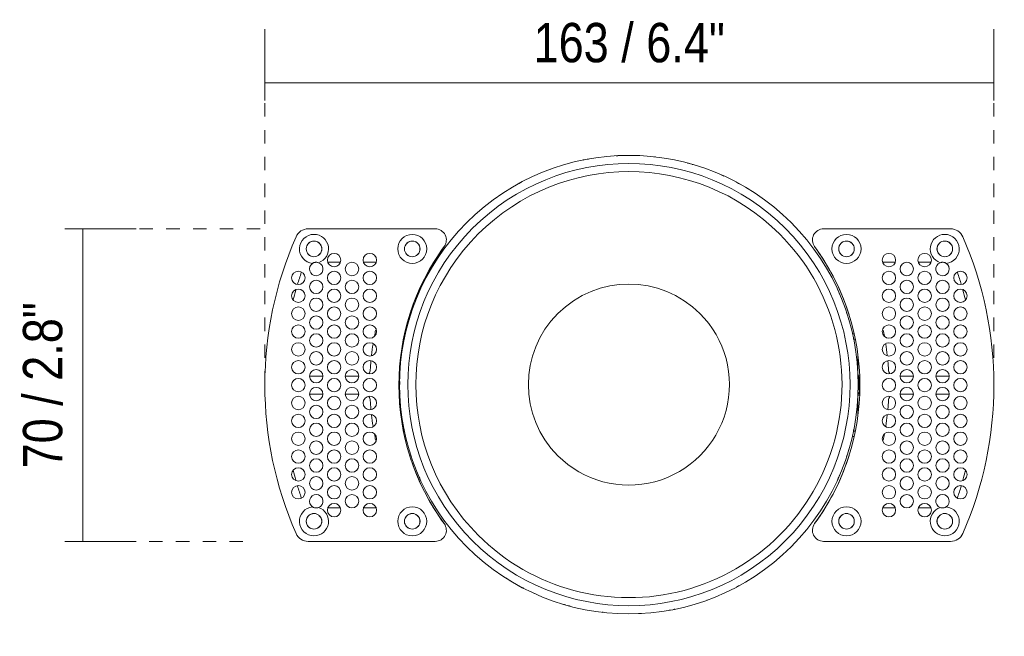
# Model space of a CAD drawing. Header units: millimetres. Extents: x -6729 to -4864, y -1198 to 6775.
# Tile 5 of 6: x -5085 to -4864, y 244 to 382. Entities that reach past the tile are written whole.
import ezdxf

# ---------------------------------------------------------------- set-up
doc = ezdxf.new("R2010")
doc.units = ezdxf.units.MM
doc.linetypes.add('Dash', pattern=[6, 3, -3])
doc.layers.add('A-ANNO-DIMS', color=7, linetype='Dash', lineweight=9, true_color=0xd2d2d2)
doc.layers.add('A-ANNO-DIMS-4', color=7, linetype='Continuous', lineweight=9)
doc.layers.add('E-LITE-EQPM', color=7, linetype='Continuous', lineweight=20)
doc.styles.add('Arial Narrow', font='ARIALN.TTF', dxfattribs={"height": 8.8})
doc.dimstyles.new('FARO_-_2_2mm_Arial_Narrow_mm_Inch_Left', dxfattribs={"dimscale": 304.8, "dimtxt": 9.006193, "dimasz": 0, "dimexe": 0.03937, "dimexo": 0.0625, "dimgap": 0.006562, "dimtad": 1, "dimdec": 0, "dimzin": 0, "dimdsep": 46, "dimtxsty": 'Arial Narrow', "dimblk1": 'NONE', "dimblk2": 'NONE', "dimsah": 1, "dimcen": 0.09, "dimadec": 0, "dimazin": 0, "dimtfac": 1, "dimtdec": 4, "dimtix": 1, "dimtmove": 0, "dimatfit": 3, "dimfxl": 0.013123, "dimfxlon": 1, "dimtvp": 1, "dimtolj": 1, "dimtzin": 0, "dimarcsym": 2})
doc.dimstyles.new('FARO_-_2_2mm_Arial_Narrow_mm_Inch_Right', dxfattribs={"dimscale": 304.8, "dimtxt": 9.006193, "dimasz": 0, "dimexe": 0.03937, "dimexo": 0.0625, "dimgap": 0.006562, "dimtad": 1, "dimdec": 0, "dimzin": 0, "dimdsep": 46, "dimtxsty": 'Arial Narrow', "dimblk1": 'NONE', "dimblk2": 'NONE', "dimsah": 1, "dimcen": 0.09, "dimadec": 0, "dimazin": 0, "dimtfac": 1, "dimtdec": 4, "dimtix": 1, "dimtmove": 0, "dimatfit": 3, "dimfxl": 0.013123, "dimfxlon": 1, "dimtvp": 1, "dimtolj": 1, "dimtzin": 0, "dimarcsym": 2})

# ---------------------------------------------------------------- blocks, each defined once
blk = doc.blocks.new('DEEP78 R SM_GLB - 00-673880-Alzado_PDF Copy 1')
at = {"lineweight": 9}
for p, q in [((-6622.97, 334.89), (-6651.38, 334.89)), ((-6507.61, 334.89), (-6536.02, 334.89)), ((-6646.9, 327.39), (-6644.31, 327.39)), ((-6638.9, 327.39), (-6636.31, 327.39)), ((-6522.68, 327.39), (-6520.1, 327.39)), ((-6514.68, 327.39), (-6512.1, 327.39)), ((-6629.8, 311.39), (-6629.66, 311.39)), ((-6529.54, 311.39), (-6529.19, 311.39)), ((-6629.9, 310.19), (-6630.05, 310.19)), ((-6529.3, 310.19), (-6528.94, 310.19)), ((-6630.64, 305.75), (-6630.64, 306.49)), ((-6528.35, 306.49), (-6528.35, 301.78)), ((-6630.98, 302.14), (-6630.83, 302.14)), ((-6528.28, 302.14), (-6528.01, 302.14)), ((-6648.1, 301.89), (-6651.1, 301.89)), ((-6640.1, 301.89), (-6643.1, 301.89)), ((-6631.01, 301.71), (-6630.98, 301.43)), ((-6631, 301.43), (-6631.01, 301.6)), ((-6631, 301.84), (-6630.85, 301.69)), ((-6630.98, 301.43), (-6630.94, 300.89)), ((-6630.96, 300.89), (-6630.97, 301.03)), ((-6630.92, 300.24), (-6630.96, 300.89)), ((-6630.94, 300.89), (-6630.92, 300.53)), ((-6630.91, 300), (-6630.92, 300.24)), ((-6528.29, 301.89), (-6528.36, 301.82)), ((-6528.27, 301.89), (-6528.26, 301.89)), ((-6527.99, 301.61), (-6528.26, 301.89)), ((-6528.21, 301.43), (-6528.25, 301.77)), ((-6528.23, 301.77), (-6528.19, 301.43)), ((-6528.17, 300.89), (-6528.21, 301.43)), ((-6528.19, 301.43), (-6528.15, 300.89)), ((-6528.13, 300.24), (-6528.17, 300.89)), ((-6528.15, 300.89), (-6528.11, 300.24)), ((-6528.11, 300.24), (-6528.07, 299.55)), ((-6515.89, 301.89), (-6518.89, 301.89)), ((-6507.89, 301.89), (-6510.89, 301.89)), ((-6651.1, 297.89), (-6648.1, 297.89)), ((-6643.1, 297.89), (-6640.1, 297.89)), ((-6631, 298.18), (-6630.83, 298)), ((-6630.81, 297.64), (-6630.98, 297.64)), ((-6528.27, 298.25), (-6528.36, 298.15)), ((-6528.35, 298.16), (-6528.35, 293.3)), ((-6527.99, 297.95), (-6528.28, 298.25)), ((-6528.01, 297.64), (-6528.28, 297.64)), ((-6528.07, 299.55), (-6528.03, 298.89)), ((-6528.01, 298.36), (-6528.05, 298.89)), ((-6528.03, 298.89), (-6528.02, 298.76)), ((-6527.98, 298.08), (-6528.01, 298.36)), ((-6527.99, 298.36), (-6527.98, 298.19)), ((-6518.89, 297.89), (-6515.89, 297.89)), ((-6510.89, 297.89), (-6507.89, 297.89)), ((-6630.64, 293.3), (-6630.64, 294.25)), ((-6629.86, 289.59), (-6630.05, 289.59)), ((-6529.34, 289.59), (-6528.94, 289.59)), ((-6629.61, 288.39), (-6629.8, 288.39)), ((-6529.19, 288.39), (-6529.6, 288.39)), ((-6644.31, 272.39), (-6646.9, 272.39)), ((-6636.31, 272.39), (-6638.9, 272.39)), ((-6520.1, 272.39), (-6522.68, 272.39)), ((-6512.1, 272.39), (-6514.68, 272.39)), ((-6651.38, 264.89), (-6622.97, 264.89)), ((-6536.02, 264.89), (-6507.61, 264.89))]:
    blk.add_line(p, q, dxfattribs=at)
at = {"lineweight": 9, "flags": 128}
for points in [[(-6649.2, 328.9), (-6648.98, 329.05), (-6648.59, 329.52), (-6648.38, 330.09), (-6648.38, 330.7), (-6648.59, 331.27), (-6648.98, 331.73), (-6649.29, 331.94)], [(-6627.2, 328.9), (-6626.98, 329.05), (-6626.59, 329.52), (-6626.38, 330.09), (-6626.38, 330.7), (-6626.59, 331.27), (-6626.98, 331.73), (-6627.29, 331.94)], [(-6531.7, 331.94), (-6532.01, 331.73), (-6532.4, 331.27), (-6532.61, 330.7), (-6532.61, 330.09), (-6532.4, 329.52), (-6532.01, 329.05), (-6531.8, 328.9)], [(-6509.83, 331.87), (-6510.01, 331.73), (-6510.4, 331.27), (-6510.61, 330.7), (-6510.61, 330.09), (-6510.4, 329.52), (-6510.01, 329.05), (-6509.8, 328.9)], [(-6528.05, 298.89), (-6528.09, 299.55), (-6528.13, 300.24)], [(-6649.29, 267.85), (-6648.98, 268.05), (-6648.59, 268.52), (-6648.38, 269.09), (-6648.38, 269.7), (-6648.59, 270.27), (-6648.98, 270.73)], [(-6627.29, 267.84), (-6626.98, 268.05), (-6626.59, 268.52), (-6626.38, 269.09), (-6626.38, 269.7), (-6626.59, 270.27), (-6626.98, 270.73), (-6627.29, 270.94)], [(-6531.7, 270.94), (-6532.01, 270.73), (-6532.4, 270.27), (-6532.61, 269.7), (-6532.61, 269.09), (-6532.4, 268.52), (-6532.01, 268.05), (-6531.7, 267.84)], [(-6509.83, 270.87), (-6510.01, 270.73), (-6510.4, 270.27), (-6510.61, 269.7), (-6510.61, 269.09), (-6510.4, 268.52), (-6510.01, 268.05), (-6509.7, 267.85)]]:
    blk.add_lwpolyline(points, dxfattribs=at)
at = {"lineweight": 9}
for centre, radius, start, end in [((-6578.6, 299.89), 82.5, 156.2645, 203.7355), ((-6651.38, 331.89), 3, 90, 156.2645), ((-6650.1, 330.39), 3.25, 90, 264.5825), ((-6650.1, 330.39), 3.25, 288.0979, 90), ((-6628.1, 330.39), 3.25, 90, 270), ((-6628.1, 330.39), 3.25, 270, 90), ((-6622.97, 332.39), 2.5, 323.7785, 90), ((-6536.02, 332.39), 2.5, 90, 216.2215), ((-6530.89, 330.39), 3.25, 90, 270), ((-6530.89, 330.39), 3.25, 270, 90), ((-6508.89, 330.39), 3.25, 90, 251.9021), ((-6508.89, 330.39), 3.25, 275.4175, 90), ((-6507.61, 331.89), 3, 23.7355, 90), ((-6580.39, 299.89), 82.5, 336.2645, 23.7355), ((-6650.1, 330.39), 1.75, 90, 270), ((-6650.1, 330.39), 1.75, 137.2262, 177.6662), ((-6650.1, 330.39), 1.75, 90.5691, 133.5507), ((-6650.1, 330.39), 1.75, 46.4527, 90), ((-6650.1, 330.39), 1.75, 2.3352, 42.7713), ((-6578.6, 299.89), 52.5, 143.7785, 216.2215), ((-6628.1, 330.39), 1.75, 90, 270), ((-6628.1, 330.39), 1.75, 137.2262, 177.6662), ((-6628.1, 330.39), 1.75, 90, 133.5507), ((-6628.1, 330.39), 1.75, 46.4527, 90), ((-6628.1, 330.39), 1.75, 2.3352, 42.7713), ((-6578.6, 299.89), 52.5, 143.7785, 152.3154), ((-6580.39, 299.89), 52.5, 323.7785, 36.2215), ((-6580.39, 299.89), 52.5, 27.6846, 36.2215), ((-6530.89, 330.39), 1.75, 137.2262, 177.6662), ((-6530.89, 330.39), 1.75, 90, 133.5507), ((-6530.89, 330.39), 1.75, 270, 90), ((-6530.89, 330.39), 1.75, 46.4527, 90), ((-6530.89, 330.39), 1.75, 2.3352, 42.7713), ((-6508.89, 330.39), 1.75, 137.2262, 177.6662), ((-6508.89, 330.39), 1.75, 90, 133.5507), ((-6508.89, 330.39), 1.75, 270, 90), ((-6508.89, 330.39), 1.75, 46.4527, 90), ((-6508.89, 330.39), 1.75, 2.3352, 42.7713), ((-6650.1, 330.39), 1.75, 182.3352, 222.7713), ((-6650.1, 330.39), 1.75, 226.4527, 270), ((-6650.1, 330.39), 1.75, 270, 313.5507), ((-6650.1, 330.39), 1.75, 317.2262, 357.6662), ((-6645.6, 327.89), 1.5, 90, 270), ((-6645.6, 327.89), 1.5, 270, 90), ((-6637.6, 327.89), 1.5, 90, 270), ((-6637.6, 327.89), 1.5, 270, 90), ((-6628.1, 330.39), 1.75, 182.3352, 222.7713), ((-6628.1, 330.39), 1.75, 226.4527, 270), ((-6628.1, 330.39), 1.75, 270, 313.5507), ((-6628.1, 330.39), 1.75, 317.2262, 357.6662), ((-6530.89, 330.39), 1.75, 182.3352, 222.7713), ((-6530.89, 330.39), 1.75, 226.4527, 270), ((-6530.89, 330.39), 1.75, 270, 313.5507), ((-6530.89, 330.39), 1.75, 317.2262, 357.6662), ((-6521.39, 327.89), 1.5, 90, 270), ((-6521.39, 327.89), 1.5, 270, 90), ((-6513.39, 327.89), 1.5, 90, 270), ((-6513.39, 327.89), 1.5, 270, 90), ((-6508.89, 330.39), 1.75, 182.3352, 222.7713), ((-6508.89, 330.39), 1.75, 226.4527, 270), ((-6508.89, 330.39), 1.75, 270, 313.5507), ((-6508.89, 330.39), 1.75, 317.2262, 357.6662), ((-6649.6, 325.89), 1.5, 122.5405, 270), ((-6649.6, 325.89), 1.5, 270, 70.1399), ((-6641.6, 325.89), 1.5, 90, 270), ((-6641.6, 325.89), 1.5, 270, 90), ((-6517.39, 325.89), 1.5, 90, 270), ((-6517.39, 325.89), 1.5, 270, 90), ((-6509.39, 325.89), 1.5, 109.8601, 270), ((-6509.39, 325.89), 1.5, 270, 57.4595), ((-6653.6, 323.89), 1.5, 90, 270), ((-6578.6, 299.89), 78.5, 161.2582, 163.2891), ((-6653.6, 323.89), 1.5, 270, 90), ((-6645.6, 323.89), 1.5, 90, 270), ((-6645.6, 323.89), 1.5, 270, 90), ((-6637.6, 323.89), 1.5, 90, 270), ((-6637.6, 323.89), 1.5, 270, 90), ((-6521.39, 323.89), 1.5, 90, 270), ((-6521.39, 323.89), 1.5, 270, 90), ((-6513.39, 323.89), 1.5, 90, 270), ((-6513.39, 323.89), 1.5, 270, 90), ((-6505.39, 323.89), 1.5, 90, 270), ((-6580.39, 299.89), 78.5, 16.7109, 18.7418), ((-6505.39, 323.89), 1.5, 270, 90), ((-6649.6, 321.89), 1.5, 90, 270), ((-6649.6, 321.89), 1.5, 270, 90), ((-6641.6, 321.89), 1.5, 90, 270), ((-6641.6, 321.89), 1.5, 270, 90), ((-6578.6, 299.89), 52.5, 154.1881, 162.543), ((-6580.39, 299.89), 52.5, 17.457, 25.8119), ((-6517.39, 321.89), 1.5, 90, 270), ((-6517.39, 321.89), 1.5, 270, 90), ((-6509.39, 321.89), 1.5, 90, 270), ((-6509.39, 321.89), 1.5, 270, 90), ((-6653.6, 319.89), 1.5, 90, 270), ((-6578.6, 299.89), 78.5, 164.274, 165.9502), ((-6653.6, 319.89), 1.5, 270, 90), ((-6645.6, 319.89), 1.5, 90, 270), ((-6645.6, 319.89), 1.5, 270, 90), ((-6637.6, 319.89), 1.5, 90, 270), ((-6637.6, 319.89), 1.5, 270, 90), ((-6521.39, 319.89), 1.5, 90, 270), ((-6521.39, 319.89), 1.5, 270, 90), ((-6513.39, 319.89), 1.5, 90, 270), ((-6513.39, 319.89), 1.5, 270, 90), ((-6505.39, 319.89), 1.5, 90, 270), ((-6505.39, 319.89), 1.5, 270, 90), ((-6580.39, 299.89), 78.5, 14.0498, 15.726), ((-6649.6, 317.89), 1.5, 90, 270), ((-6649.6, 317.89), 1.5, 270, 90), ((-6641.6, 317.89), 1.5, 90, 270), ((-6641.6, 317.89), 1.5, 270, 90), ((-6517.39, 317.89), 1.5, 90, 270), ((-6517.39, 317.89), 1.5, 270, 90), ((-6509.39, 317.89), 1.5, 90, 270), ((-6509.39, 317.89), 1.5, 270, 90), ((-6653.6, 315.89), 1.5, 90, 270), ((-6653.6, 315.89), 1.5, 270, 90), ((-6649.6, 313.89), 1.5, 90, 270), ((-6649.6, 313.89), 1.5, 270, 90), ((-6645.6, 315.89), 1.5, 90, 270), ((-6645.6, 315.89), 1.5, 270, 90), ((-6641.6, 313.89), 1.5, 90, 270), ((-6641.6, 313.89), 1.5, 270, 90), ((-6637.6, 315.89), 1.5, 90, 270), ((-6637.6, 315.89), 1.5, 270, 90), ((-6521.39, 315.89), 1.5, 90, 270), ((-6521.39, 315.89), 1.5, 270, 90), ((-6517.39, 313.89), 1.5, 90, 270), ((-6517.39, 313.89), 1.5, 270, 90), ((-6513.39, 315.89), 1.5, 90, 270), ((-6513.39, 315.89), 1.5, 270, 90), ((-6509.39, 313.89), 1.5, 90, 270), ((-6509.39, 313.89), 1.5, 270, 90), ((-6505.39, 315.89), 1.5, 90, 270), ((-6505.39, 315.89), 1.5, 270, 90), ((-6653.6, 311.89), 1.5, 90, 270), ((-6653.6, 311.89), 1.5, 270, 90), ((-6645.6, 311.89), 1.5, 90, 270), ((-6645.6, 311.89), 1.5, 270, 90), ((-6637.6, 311.89), 1.5, 90, 270), ((-6637.6, 311.89), 1.5, 270, 90), ((-6521.39, 311.89), 1.5, 90, 270), ((-6521.39, 311.89), 1.5, 270, 90), ((-6513.39, 311.89), 1.5, 90, 270), ((-6513.39, 311.89), 1.5, 270, 90), ((-6505.39, 311.89), 1.5, 90, 270), ((-6505.39, 311.89), 1.5, 270, 90), ((-6649.6, 309.89), 1.5, 90, 270), ((-6649.6, 309.89), 1.5, 270, 90), ((-6641.6, 309.89), 1.5, 90, 270), ((-6641.6, 309.89), 1.5, 270, 90), ((-6578.6, 299.89), 59, 167.9363, 169.303), ((-6580.39, 299.89), 59, 10.697, 12.0637), ((-6517.39, 309.89), 1.5, 90, 270), ((-6517.39, 309.89), 1.5, 270, 90), ((-6509.39, 309.89), 1.5, 90, 270), ((-6509.39, 309.89), 1.5, 270, 90), ((-6653.6, 307.89), 1.5, 90, 270), ((-6653.6, 307.89), 1.5, 270, 90), ((-6645.6, 307.89), 1.5, 90, 270), ((-6645.6, 307.89), 1.5, 270, 90), ((-6637.6, 307.89), 1.5, 90, 270), ((-6637.6, 307.89), 1.5, 270, 90), ((-6578.6, 299.89), 59, 171.0293, 173.4866), ((-6521.39, 307.89), 1.5, 90, 270), ((-6580.39, 299.89), 59, 6.5134, 8.9707), ((-6521.39, 307.89), 1.5, 270, 90), ((-6513.39, 307.89), 1.5, 90, 270), ((-6513.39, 307.89), 1.5, 270, 90), ((-6505.39, 307.89), 1.5, 90, 270), ((-6505.39, 307.89), 1.5, 270, 90), ((-6649.6, 305.89), 1.5, 90, 270), ((-6649.6, 305.89), 1.5, 270, 90), ((-6641.6, 305.89), 1.5, 90, 270), ((-6641.6, 305.89), 1.5, 270, 90), ((-6517.39, 305.89), 1.5, 90, 270), ((-6517.39, 305.89), 1.5, 270, 90), ((-6509.39, 305.89), 1.5, 90, 270), ((-6509.39, 305.89), 1.5, 270, 90), ((-6653.6, 303.89), 1.5, 90, 270), ((-6653.6, 303.89), 1.5, 270, 90), ((-6645.6, 303.89), 1.5, 90, 270), ((-6645.6, 303.89), 1.5, 270, 90), ((-6637.6, 303.89), 1.5, 90, 270), ((-6637.6, 303.89), 1.5, 270, 90), ((-6578.6, 299.89), 59, 174.7692, 176.6835), ((-6521.39, 303.89), 1.5, 90, 270), ((-6580.39, 299.89), 59, 3.3165, 5.2308), ((-6521.39, 303.89), 1.5, 270, 90), ((-6513.39, 303.89), 1.5, 90, 270), ((-6513.39, 303.89), 1.5, 270, 90), ((-6505.39, 303.89), 1.5, 90, 270), ((-6505.39, 303.89), 1.5, 270, 90), ((-6649.6, 301.89), 1.5, 90, 270), ((-6649.6, 301.89), 1.5, 270, 90), ((-6641.6, 301.89), 1.5, 90, 270), ((-6641.6, 301.89), 1.5, 270, 90), ((-6639, 303.39), 1.5, 322.1629, 356.6835), ((-6519.99, 303.39), 1.5, 183.3165, 217.8371), ((-6517.39, 301.89), 1.5, 90, 270), ((-6517.39, 301.89), 1.5, 270, 90), ((-6509.39, 301.89), 1.5, 90, 270), ((-6509.39, 301.89), 1.5, 270, 90), ((-6653.6, 299.89), 1.5, 90, 270), ((-6653.6, 299.89), 1.5, 270, 90), ((-6645.6, 299.89), 1.5, 90, 270), ((-6645.6, 299.89), 1.5, 270, 90), ((-6637.6, 299.89), 1.5, 90, 270), ((-6637.6, 299.89), 1.5, 270, 90), ((-6521.39, 299.89), 1.5, 90, 270), ((-6521.39, 299.89), 1.5, 270, 90), ((-6513.39, 299.89), 1.5, 90, 270), ((-6513.39, 299.89), 1.5, 270, 90), ((-6505.39, 299.89), 1.5, 90, 270), ((-6505.39, 299.89), 1.5, 270, 90), ((-6649.6, 297.89), 1.5, 90, 270), ((-6649.6, 297.89), 1.5, 270, 90), ((-6641.6, 297.89), 1.5, 90, 270), ((-6641.6, 297.89), 1.5, 270, 90), ((-6517.39, 297.89), 1.5, 90, 270), ((-6517.39, 297.89), 1.5, 270, 90), ((-6509.39, 297.89), 1.5, 90, 270), ((-6509.39, 297.89), 1.5, 270, 90), ((-6653.6, 295.89), 1.5, 90, 270), ((-6653.6, 295.89), 1.5, 270, 90), ((-6649.6, 293.89), 1.5, 90, 270), ((-6649.6, 293.89), 1.5, 270, 90), ((-6645.6, 295.89), 1.5, 90, 270), ((-6645.6, 295.89), 1.5, 270, 90), ((-6641.6, 293.89), 1.5, 90, 270), ((-6641.6, 293.89), 1.5, 270, 90), ((-6637.6, 295.89), 1.5, 90, 270), ((-6639, 296.39), 1.5, 3.3165, 37.8371), ((-6637.6, 295.89), 1.5, 270, 90), ((-6578.6, 299.89), 59, 183.3165, 185.2308), ((-6521.39, 295.89), 1.5, 90, 270), ((-6580.39, 299.89), 59, 354.7692, 356.6835), ((-6519.99, 296.39), 1.5, 142.1629, 176.6835), ((-6521.39, 295.89), 1.5, 270, 90), ((-6517.39, 293.89), 1.5, 90, 270), ((-6517.39, 293.89), 1.5, 270, 90), ((-6513.39, 295.89), 1.5, 90, 270), ((-6513.39, 295.89), 1.5, 270, 90), ((-6509.39, 293.89), 1.5, 90, 270), ((-6509.39, 293.89), 1.5, 270, 90), ((-6505.39, 295.89), 1.5, 90, 270), ((-6505.39, 295.89), 1.5, 270, 90), ((-6653.6, 291.89), 1.5, 90, 270), ((-6653.6, 291.89), 1.5, 270, 90), ((-6645.6, 291.89), 1.5, 90, 270), ((-6645.6, 291.89), 1.5, 270, 90), ((-6637.6, 291.89), 1.5, 90, 270), ((-6637.6, 291.89), 1.5, 270, 90), ((-6578.6, 299.89), 59, 186.5134, 188.9707), ((-6521.39, 291.89), 1.5, 90, 270), ((-6580.39, 299.89), 59, 351.0293, 353.4866), ((-6521.39, 291.89), 1.5, 270, 90), ((-6513.39, 291.89), 1.5, 90, 270), ((-6513.39, 291.89), 1.5, 270, 90), ((-6505.39, 291.89), 1.5, 90, 270), ((-6505.39, 291.89), 1.5, 270, 90), ((-6649.6, 289.89), 1.5, 90, 270), ((-6649.6, 289.89), 1.5, 270, 90), ((-6641.6, 289.89), 1.5, 90, 270), ((-6641.6, 289.89), 1.5, 270, 90), ((-6517.39, 289.89), 1.5, 90, 270), ((-6517.39, 289.89), 1.5, 270, 90), ((-6509.39, 289.89), 1.5, 90, 270), ((-6509.39, 289.89), 1.5, 270, 90), ((-6653.6, 287.89), 1.5, 90, 270), ((-6653.6, 287.89), 1.5, 270, 90), ((-6645.6, 287.89), 1.5, 90, 270), ((-6645.6, 287.89), 1.5, 270, 90), ((-6637.6, 287.89), 1.5, 90, 270), ((-6637.6, 287.89), 1.5, 270, 90), ((-6578.6, 299.89), 59, 190.697, 192.0637), ((-6521.39, 287.89), 1.5, 90, 270), ((-6580.39, 299.89), 59, 347.9363, 349.303), ((-6521.39, 287.89), 1.5, 270, 90), ((-6513.39, 287.89), 1.5, 90, 270), ((-6513.39, 287.89), 1.5, 270, 90), ((-6505.39, 287.89), 1.5, 90, 270), ((-6505.39, 287.89), 1.5, 270, 90), ((-6649.6, 285.89), 1.5, 90, 270), ((-6649.6, 285.89), 1.5, 270, 90), ((-6641.6, 285.89), 1.5, 90, 270), ((-6641.6, 285.89), 1.5, 270, 90), ((-6517.39, 285.89), 1.5, 90, 270), ((-6517.39, 285.89), 1.5, 270, 90), ((-6509.39, 285.89), 1.5, 90, 270), ((-6509.39, 285.89), 1.5, 270, 90), ((-6653.6, 283.89), 1.5, 90, 270), ((-6653.6, 283.89), 1.5, 270, 90), ((-6645.6, 283.89), 1.5, 90, 270), ((-6645.6, 283.89), 1.5, 270, 90), ((-6637.6, 283.89), 1.5, 90, 270), ((-6637.6, 283.89), 1.5, 270, 90), ((-6521.39, 283.89), 1.5, 90, 270), ((-6521.39, 283.89), 1.5, 270, 90), ((-6513.39, 283.89), 1.5, 90, 270), ((-6513.39, 283.89), 1.5, 270, 90), ((-6505.39, 283.89), 1.5, 90, 270), ((-6505.39, 283.89), 1.5, 270, 90), ((-6649.6, 281.89), 1.5, 90, 270), ((-6649.6, 281.89), 1.5, 270, 90), ((-6641.6, 281.89), 1.5, 90, 270), ((-6641.6, 281.89), 1.5, 270, 90), ((-6578.6, 299.89), 52.5, 197.457, 205.8119), ((-6580.39, 299.89), 52.5, 334.1881, 342.543), ((-6517.39, 281.89), 1.5, 90, 270), ((-6517.39, 281.89), 1.5, 270, 90), ((-6509.39, 281.89), 1.5, 90, 270), ((-6509.39, 281.89), 1.5, 270, 90), ((-6653.6, 279.89), 1.5, 90, 270), ((-6578.6, 299.89), 78.5, 194.0498, 195.726), ((-6653.6, 279.89), 1.5, 270, 90), ((-6645.6, 279.89), 1.5, 90, 270), ((-6645.6, 279.89), 1.5, 270, 90), ((-6637.6, 279.89), 1.5, 90, 270), ((-6637.6, 279.89), 1.5, 270, 90), ((-6521.39, 279.89), 1.5, 90, 270), ((-6521.39, 279.89), 1.5, 270, 90), ((-6513.39, 279.89), 1.5, 90, 270), ((-6513.39, 279.89), 1.5, 270, 90), ((-6505.39, 279.89), 1.5, 90, 270), ((-6505.39, 279.89), 1.5, 270, 90), ((-6580.39, 299.89), 78.5, 344.274, 345.9502), ((-6649.6, 277.89), 1.5, 90, 270), ((-6649.6, 277.89), 1.5, 270, 90), ((-6641.6, 277.89), 1.5, 90, 270), ((-6641.6, 277.89), 1.5, 270, 90), ((-6517.39, 277.89), 1.5, 90, 270), ((-6517.39, 277.89), 1.5, 270, 90), ((-6509.39, 277.89), 1.5, 90, 270), ((-6509.39, 277.89), 1.5, 270, 90), ((-6653.6, 275.89), 1.5, 90, 270), ((-6578.6, 299.89), 78.5, 196.7109, 198.7418), ((-6653.6, 275.89), 1.5, 270, 90), ((-6645.6, 275.89), 1.5, 90, 270), ((-6645.6, 275.89), 1.5, 270, 90), ((-6637.6, 275.89), 1.5, 90, 270), ((-6637.6, 275.89), 1.5, 270, 90), ((-6521.39, 275.89), 1.5, 90, 270), ((-6521.39, 275.89), 1.5, 270, 90), ((-6513.39, 275.89), 1.5, 90, 270), ((-6513.39, 275.89), 1.5, 270, 90), ((-6505.39, 275.89), 1.5, 90, 270), ((-6580.39, 299.89), 78.5, 341.2582, 343.2891), ((-6505.39, 275.89), 1.5, 270, 90), ((-6649.6, 273.89), 1.5, 90, 237.4595), ((-6649.6, 273.89), 1.5, 289.8601, 90), ((-6645.6, 271.89), 1.5, 90, 270), ((-6645.6, 271.89), 1.5, 270, 90), ((-6641.6, 273.89), 1.5, 90, 270), ((-6641.6, 273.89), 1.5, 270, 90), ((-6637.6, 271.89), 1.5, 90, 270), ((-6637.6, 271.89), 1.5, 270, 90), ((-6578.6, 299.89), 52.5, 207.6846, 216.2215), ((-6580.39, 299.89), 52.5, 323.7785, 332.3154), ((-6521.39, 271.89), 1.5, 90, 270), ((-6521.39, 271.89), 1.5, 270, 90), ((-6517.39, 273.89), 1.5, 90, 270), ((-6517.39, 273.89), 1.5, 270, 90), ((-6513.39, 271.89), 1.5, 90, 270), ((-6513.39, 271.89), 1.5, 270, 90), ((-6509.39, 273.89), 1.5, 90, 250.1399), ((-6509.39, 273.89), 1.5, 302.5405, 90), ((-6650.1, 269.39), 3.25, 95.4175, 270), ((-6650.1, 269.39), 1.75, 90, 270), ((-6650.1, 269.39), 1.75, 90.5691, 133.5507), ((-6650.1, 269.39), 3.25, 270, 71.9021), ((-6650.1, 269.39), 1.75, 46.4527, 90), ((-6628.1, 269.39), 3.25, 90, 270), ((-6628.1, 269.39), 1.75, 90, 270), ((-6628.1, 269.39), 1.75, 90, 133.5507), ((-6628.1, 269.39), 3.25, 270, 90), ((-6628.1, 269.39), 1.75, 46.4527, 90), ((-6530.89, 269.39), 3.25, 90, 270), ((-6530.89, 269.39), 1.75, 90, 133.5507), ((-6530.89, 269.39), 3.25, 270, 90), ((-6530.89, 269.39), 1.75, 270, 90), ((-6530.89, 269.39), 1.75, 46.4527, 90), ((-6508.89, 269.39), 3.25, 108.0979, 270), ((-6508.89, 269.39), 1.75, 90, 133.5507), ((-6508.89, 269.39), 3.25, 270, 84.5825), ((-6508.89, 269.39), 1.75, 270, 90), ((-6508.89, 269.39), 1.75, 46.4527, 90), ((-6650.1, 269.39), 1.75, 137.2262, 177.6662), ((-6650.1, 269.39), 1.75, 182.3352, 222.7713), ((-6650.1, 269.39), 1.75, 2.3352, 42.7713), ((-6650.1, 269.39), 1.75, 317.2262, 357.6662), ((-6628.1, 269.39), 1.75, 137.2262, 177.6662), ((-6628.1, 269.39), 1.75, 182.3352, 222.7713), ((-6628.1, 269.39), 1.75, 2.3352, 42.7713), ((-6628.1, 269.39), 1.75, 317.2262, 357.6662), ((-6530.89, 269.39), 1.75, 137.2262, 177.6662), ((-6530.89, 269.39), 1.75, 182.3352, 222.7713), ((-6530.89, 269.39), 1.75, 2.3352, 42.7713), ((-6530.89, 269.39), 1.75, 317.2262, 357.6662), ((-6508.89, 269.39), 1.75, 137.2262, 177.6662), ((-6508.89, 269.39), 1.75, 182.3352, 222.7713), ((-6508.89, 269.39), 1.75, 2.3352, 42.7713), ((-6508.89, 269.39), 1.75, 317.2262, 357.6662), ((-6650.1, 269.39), 1.75, 226.4527, 270), ((-6650.1, 269.39), 1.75, 270, 313.5507), ((-6628.1, 269.39), 1.75, 226.4527, 270), ((-6628.1, 269.39), 1.75, 270, 313.5507), ((-6622.97, 267.39), 2.5, 270, 36.2215), ((-6536.02, 267.39), 2.5, 143.7785, 270), ((-6530.89, 269.39), 1.75, 226.4527, 270), ((-6530.89, 269.39), 1.75, 270, 313.5507), ((-6508.89, 269.39), 1.75, 226.4527, 270), ((-6508.89, 269.39), 1.75, 270, 313.5507), ((-6651.38, 267.89), 3, 203.7355, 270), ((-6507.61, 267.89), 3, 270, 336.2645)]:
    blk.add_arc(centre, radius, start, end, dxfattribs=at)
for centre, start_param, end_param in [((-6528.28, 299.89), 0, 0.434244), ((-6630.98, 299.89), 0.53491, 2.606682), ((-6528.01, 299.89), 3.676503, 5.748275), ((-6528.28, 299.89), 2.423904, 3.141593)]:
    blk.add_ellipse(centre, major_axis=(0, 2.25), ratio=0.017452, start_param=start_param, end_param=end_param, dxfattribs=at)
for points in [[(-6650.1, 327.31), (-6650.16, 327.29), (-6650.26, 327.24), (-6650.36, 327.19), (-6650.41, 327.16)], [(-6650.1, 327.31), (-6650.02, 327.34), (-6649.86, 327.38), (-6649.69, 327.39), (-6649.6, 327.39)], [(-6649.6, 327.39), (-6649.51, 327.39), (-6649.34, 327.38), (-6649.18, 327.33), (-6649.09, 327.3)], [(-6509.9, 327.3), (-6509.82, 327.33), (-6509.65, 327.38), (-6509.48, 327.39), (-6509.39, 327.39)], [(-6509.39, 327.39), (-6509.3, 327.39), (-6509.13, 327.38), (-6508.97, 327.34), (-6508.89, 327.31)], [(-6508.58, 327.16), (-6508.63, 327.19), (-6508.73, 327.24), (-6508.83, 327.29), (-6508.89, 327.31)], [(-6528.08, 300.14), (-6528.1, 299.94), (-6528.11, 299.74), (-6528.12, 299.55)], [(-6650.41, 272.63), (-6650.36, 272.6), (-6650.26, 272.54), (-6650.16, 272.5), (-6650.1, 272.48)], [(-6649.6, 272.39), (-6649.69, 272.39), (-6649.86, 272.41), (-6650.02, 272.45), (-6650.1, 272.48)], [(-6649.09, 272.48), (-6649.17, 272.45), (-6649.34, 272.41), (-6649.51, 272.4), (-6649.6, 272.39)], [(-6509.39, 272.39), (-6509.48, 272.39), (-6509.65, 272.41), (-6509.82, 272.45), (-6509.9, 272.48)], [(-6508.89, 272.48), (-6508.97, 272.45), (-6509.13, 272.41), (-6509.3, 272.39), (-6509.39, 272.39)], [(-6508.89, 272.48), (-6508.83, 272.5), (-6508.73, 272.54), (-6508.63, 272.6), (-6508.58, 272.63)]]:
    blk.add_open_spline(points, degree=3, dxfattribs=at)
blk.add_open_spline([(-6528.28, 298.25), (-6528.29, 298.25), (-6528.3, 298.28), (-6528.32, 298.34), (-6528.33, 298.41)], degree=3, knots=[0.59170491, 0.59170491, 0.59170491, 0.59170491, 0.59722222, 0.61111111, 0.61111111, 0.61111111, 0.61111111], dxfattribs=at)
at = {"layer": 'E-LITE-EQPM'}
for p, q in [((-6597.05, 348.27), (-6597.12, 348.24)), ((-6603.74, 345.29), (-6603.79, 345.26)), ((-6562.15, 251.73), (-6562.08, 251.76))]:
    blk.add_line(p, q, dxfattribs=at)
for radius, start, end in [(51.34, 315, 135), (51.32, 100.1433, 100.4468), (51.32, 92.4128, 93.1567), (51.32, 83.3034, 83.5722), (49.5, 315, 135), (51.32, 101.2504, 101.5549), (51.32, 74.7528, 75.1721), (51.32, 73.4774, 73.9448), (47.7, 45, 225), (51.32, 65.5313, 66.2975), (51.32, 118.2923, 118.8476), (51.32, 57.5, 62.7019), (51.34, 135, 315), (49.5, 135, 315), (47.7, 225, 45), (22.5, 45, 225), (51.32, 155.5202, 156.9204), (51.32, 23.0796, 24.4798), (51.32, 162.3313, 163.6097), (51.32, 161.7069, 162.1472), (22.5, 225, 45), (51.32, 17.8528, 18.2931), (51.32, 16.3903, 17.6687), (51.32, 168.2478, 168.7573), (51.32, 11.2427, 11.7522), (51.32, 191.2427, 191.7522), (51.32, 348.2478, 348.7573), (51.32, 196.3903, 197.6687), (51.32, 342.3313, 343.6097), (51.32, 197.8528, 198.2931), (51.32, 341.7069, 342.1472), (51.32, 203.0796, 204.4798), (51.32, 335.5202, 336.9204), (51.32, 237.5, 242.7019), (51.32, 298.0021, 298.1214), (51.32, 298.2923, 298.8476), (51.32, 245.5313, 246.2975), (51.32, 253.4774, 253.9448), (51.32, 254.7528, 255.1721), (51.32, 280.1433, 280.4468), (51.32, 281.2504, 281.5549), (51.32, 263.3034, 263.5722), (51.32, 272.4128, 273.1567)]:
    blk.add_arc((-6579.6, 300), radius, start, end, dxfattribs=at)
blk = doc.blocks.new('DIMBLOCK13-Alzado_PDF Copy 1')
at = {"layer": 'A-ANNO-DIMS-4', "color": 251, "true_color": 0x5b5b5b, "transparency": 16777216}
for p, q in [((-5029.91, 367.36), (-5029.91, 379.61)), ((-4866.69, 367.36), (-4866.69, 379.61)), ((-5029.91, 367.61), (-4866.69, 367.61)), ((-5029.91, 367.61), (-5029.91, 363.61)), ((-4866.69, 367.61), (-4866.69, 363.61))]:
    blk.add_line(p, q, dxfattribs=at)
at = {"layer": 'A-ANNO-DIMS-4', "color": 0, "transparency": 16777216, "insert": (-4969.74, 380.98), "char_height": 8.8, "width": 51.464, "attachment_point": 1, "line_spacing_factor": 0.974696, "style": 'Arial Narrow'}
blk.add_mtext('163 / 6.4"', dxfattribs=at)
blk = doc.blocks.new('_None')
blk = doc.blocks.new('DIMBLOCK14-Alzado_PDF Copy 1')
at = {"layer": 'A-ANNO-DIMS-4', "color": 251, "true_color": 0x5b5b5b, "transparency": 16777216}
for p, q in [((-5070.68, 334.89), (-5074.68, 334.89)), ((-5070.93, 334.89), (-5058.68, 334.89)), ((-5070.68, 334.89), (-5070.68, 264.89)), ((-5070.68, 264.89), (-5074.68, 264.89)), ((-5070.93, 264.89), (-5058.68, 264.89))]:
    blk.add_line(p, q, dxfattribs=at)
at = {"layer": 'A-ANNO-DIMS-4', "color": 0, "transparency": 16777216, "insert": (-5084.05, 281.24), "char_height": 8.8, "width": 44.7736, "attachment_point": 1, "rotation": 90, "line_spacing_factor": 0.974696, "style": 'Arial Narrow'}
blk.add_mtext('70 / 2.8"', dxfattribs=at)

msp = doc.modelspace()

# ---------------------------------------------------------------- linework, layer by layer
at = {"layer": 'A-ANNO-DIMS'}
for p, q in [((-5029.91, 300), (-5029.91, 377.18)), ((-4866.69, 300), (-4866.69, 377.18)), ((-5030.97, 334.89), (-5070.97, 334.89)), ((-5034.8, 264.89), (-5070.97, 264.89))]:
    msp.add_line(p, q, dxfattribs=at)

# ---------------------------------------------------------------- block references
at = {"layer": 'E-LITE-EQPM'}
msp.add_blockref('DEEP78 R SM_GLB - 00-673880-Alzado_PDF Copy 1', (1631.2, 0), dxfattribs=at)

# ---------------------------------------------------------------- dimensions: what is measured, and where the dimension line sits
at = {"layer": 'A-ANNO-DIMS', "color": 251, "linetype": 'Continuous', "true_color": 0x5b5b5b}
dim = msp.add_linear_dim(base=(-4866.69, 367.61), p1=(-5029.91, 363.61), p2=(-4866.69, 363.61), dimstyle='FARO_-_2_2mm_Arial_Narrow_mm_Inch_Right', override={"dimpost": '<>', "dimfxl": 163.214315}, dxfattribs=at)
dim.commit()
dim.dimension.update_dxf_attribs({"geometry": 'DIMBLOCK13-Alzado_PDF Copy 1', "text_midpoint": (-4948.3, 375.31)})
dim = msp.add_linear_dim(base=(-5070.68, 264.89), p1=(-5074.68, 334.89), p2=(-5074.68, 264.89), angle=90, dimstyle='FARO_-_2_2mm_Arial_Narrow_mm_Inch_Left', override={"dimpost": '<>', "dimfxl": 70}, dxfattribs=at)
dim.commit()
dim.dimension.update_dxf_attribs({"geometry": 'DIMBLOCK14-Alzado_PDF Copy 1', "text_midpoint": (-5078.37, 299.89)})

doc.saveas('drawing.dxf')
